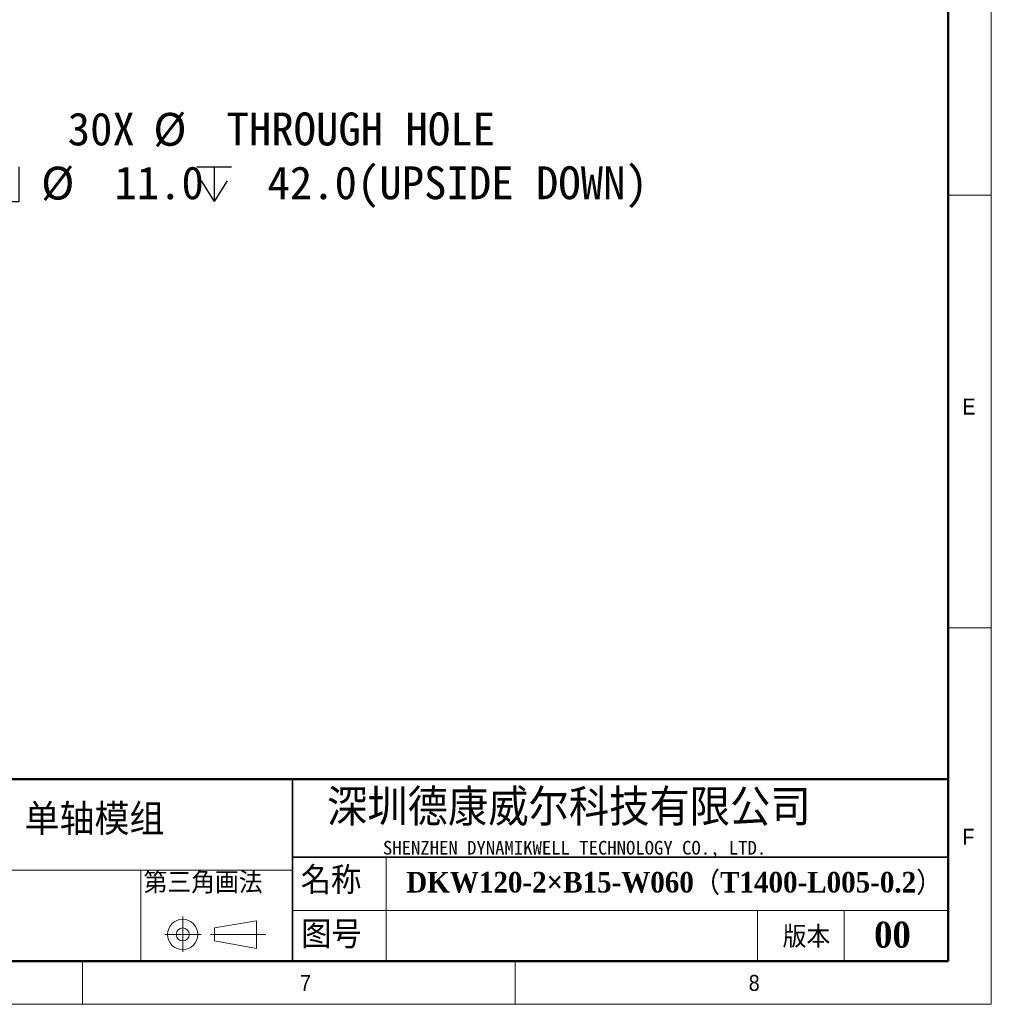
# Model space of a CAD drawing. Header units: millimetres. Extents: x 35 to 2905, y 35 to 2044.
# Tile 6 of 11: x 2119 to 2905, y 35 to 831. Entities that reach past the tile are written whole.
import ezdxf

# ---------------------------------------------------------------- set-up
doc = ezdxf.new("R2010")
doc.units = ezdxf.units.MM
doc.header["$LTSCALE"] = 7
doc.layers.add('DIMNS', color=7, linetype='Continuous')
doc.layers.add('黑色实线', color=7, linetype='Continuous')
doc.styles.add('SLDTEXTSTYLE1', font='Gothic.ttf', dxfattribs={"width": 0.913})
doc.styles.add('SLDTEXTSTYLE2', font='timesbd.ttf', dxfattribs={"width": 0.933})
doc.styles.add('SLDTEXTSTYLE4', font='txt', dxfattribs={"bigfont": 'bigfont'})
doc.styles.add('SLDTEXTSTYLE5', font='txt', dxfattribs={"bigfont": 'bigfont'})
doc.styles.add('SLDTEXTSTYLE6', font='txt')
doc.styles.add('SLDTEXTSTYLE7', font='timesbd.ttf', dxfattribs={"width": 0.933, "bigfont": 'bigfont'})
doc.styles.add('SLDTEXTSTYLE8', font='txt')
doc.dimstyles.new('SLDDIMSTYLE4', dxfattribs={"dimtxt": 26.6, "dimasz": 14, "dimexe": 0, "dimexo": 0.0625, "dimgap": 6.65, "dimtad": 0, "dimtih": 1, "dimtoh": 1, "dimdec": 1, "dimrnd": 1e-09, "dimzin": 4, "dimdsep": 46, "dimtxsty": 'SLDTEXTSTYLE8', "dimsah": 1, "dimcen": 0, "dimadec": 0, "dimazin": 1, "dimtfac": 1, "dimtdec": 1, "dimtofl": 0, "dimtmove": 0, "dimatfit": 3, "dimfxl": 0, "dimfrac": 2, "dimtolj": 1, "dimtzin": 12, "dimarcsym": 0})

# ---------------------------------------------------------------- blocks, each defined once
blk = doc.blocks.new('SW_SYMBOL_HOLE_SPOT')
at = {"layer": '黑色实线', "color": 0}
for p, q in [((0, 6125), (0, 525)), ((11200, 525), (11200, 6125)), ((0, 525), (11200, 525))]:
    blk.add_line(p, q, dxfattribs=at)
blk = doc.blocks.new('SW_SYMBOL_HOLE_DEPTH')
at = {"layer": '黑色实线', "color": 0}
for p, q in [((0, 6125), (5600, 6125)), ((2800, 6125), (2800, 525)), ((700, 3885), (2800, 525)), ((4900, 3885), (2800, 525))]:
    blk.add_line(p, q, dxfattribs=at)
blk = doc.blocks.new('_D_31')
at = {"layer": '黑色实线'}
for p, q in [((1988.33, 649.85), (2029.49, 721.14)), ((2029.49, 721.14), (2051.93, 721.14))]:
    blk.add_line(p, q, dxfattribs=at)
blk.add_solid([(1988.33, 649.85), (1997.15, 660.93), (1993.52, 663.03)], dxfattribs=at)
at = {"layer": '黑色实线', "xscale": 0.004985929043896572, "yscale": 0.004985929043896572, "zscale": 0.004985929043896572}
for name, p in [('SW_SYMBOL_HOLE_SPOT', (2063.05, 681.77)), ('SW_SYMBOL_HOLE_DEPTH', (2262.59, 681.77))]:
    blk.add_blockref(name, p, dxfattribs=at)
at = {"layer": '黑色实线', "char_height": 26.6, "attachment_point": 1, "style": 'SLDTEXTSTYLE8'}
for s, insert in [('30X ', (2158.06, 756.3)), ('%%c', (2227.29, 756.04)), (' THROUGH HOLE', (2268.39, 756.3)), ('%%c', (2136.59, 712.52)), (' 11.0 ', (2177.69, 712.78)), (' 42.0(UPSIDE DOWN)', (2301.52, 712.78))]:
    blk.add_mtext(s, dxfattribs=dict(at, insert=insert))

msp = doc.modelspace()

# ---------------------------------------------------------------- linework, layer by layer
at = {"color": 7, "linetype": 'Continuous', "lineweight": 18}
for p, q in [((2905, 35), (2905, 2044)), ((2870, 2009), (2870, 70)), ((2870, 689.5), (2905, 689.5)), ((2870, 339.5), (2905, 339.5)), ((2415.6473812, 154), (2415.6473812, 70)), ((1926.2913786, 143.5), (2339.7556851, 143.5)), ((2217.0956224, 143.5), (2217.0956224, 70)), ((2251.0573589, 106.0396721), (2251.0573589, 77.4416029)), ((2339.7556851, 110.8803834), (2870, 110.8803834)), ((2716, 110.8803834), (2716, 70)), ((2786, 110.8803834), (2786, 70)), ((2276.6682633, 96.7312329), (2310.6563282, 102.6107947)), ((2276.6682633, 86.2312329), (2276.6682633, 96.7312329)), ((2310.6563282, 102.6107947), (2310.6563282, 80.2227947)), ((2236.4989196, 91.4812329), (2265.9081572, 91.4812329)), ((2273.6351967, 91.4812329), (2318.3628673, 91.4812329)), ((2276.6682633, 86.2312329), (2310.6563282, 80.2227947)), ((70, 70), (2870, 70)), ((861, 70), (2870, 70)), ((2170, 35), (2170, 70)), ((2520, 70), (2520, 35)), ((35, 35), (2905, 35))]:
    msp.add_line(p, q, dxfattribs=at)
at = {"color": 7, "linetype": 'Continuous', "lineweight": 50}
for p, q in [((2870, 2009), (2870, 70)), ((2870, 217), (1281, 217)), ((70, 70), (2870, 70))]:
    msp.add_line(p, q, dxfattribs=at)
at = {"color": 7, "linetype": 'Continuous', "lineweight": 35}
for p, q in [((2339.7556851, 217), (2339.7556851, 70)), ((2339.7556851, 154), (2870, 154))]:
    msp.add_line(p, q, dxfattribs=at)
at = {"color": 7, "linetype": 'Continuous', "lineweight": 18}
for radius in [12.25, 5.25]:
    msp.add_circle((2251.0573589, 91.4812329), radius, dxfattribs=at)

# ---------------------------------------------------------------- texts
at = {"color": 7, "linetype": 'Continuous', "lineweight": 0}
for s, insert, char_height, attachment_point, style in [('E', (2881.6666667, 524.9218569), 12.9645833, 1, 'SLDTEXTSTYLE1'), ('深圳德康威尔科技有限公司', (2367.7808657, 209.0727944), 29.633333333, 1, 'SLDTEXTSTYLE5'), ('{\\fSimSun|b1|i0|c134|p2;单轴模组}', (2123.1648822, 196.5572111), 22.225, 1, 'SLDTEXTSTYLE7'), ('F', (2881.6666667, 176.9545867), 12.9645833, 1, 'SLDTEXTSTYLE1'), ('SHENZHEN DYNAMIKWELL TECHNOLOGY CO., LTD.', (2413.0244772, 167.1776031), 11.1125, 1, 'SLDTEXTSTYLE6'), ('名称', (2346.5643932, 146.3380774), 22.225, 1, 'SLDTEXTSTYLE4'), ('DKW120-2×B15-W060（T1400-L005-0.2）', (2431.8383923, 142.0912778), 16.66875, 1, 'SLDTEXTSTYLE7'), ('图号', (2346.8627796, 102.5238769), 22.225, 1, 'SLDTEXTSTYLE4'), ('版本', (2736.2958947, 98.3145377), 17.5, 1, 'SLDTEXTSTYLE4'), ('00', (2825.0575984, 101.802765), 21, 2, 'SLDTEXTSTYLE2'), ('7', (2346.0197074, 58.7778943), 12.9645833, 1, 'SLDTEXTSTYLE1'), ('8', (2708.8414871, 58.7778943), 12.9645833, 1, 'SLDTEXTSTYLE1')]:
    msp.add_mtext(s, dxfattribs=dict(at, insert=insert, char_height=char_height, attachment_point=attachment_point, style=style))
at = {"layer": 'DIMNS', "color": 7, "insert": (2219.4234672, 142.1287382), "char_height": 17.5, "attachment_point": 1, "style": 'SLDTEXTSTYLE4'}
msp.add_mtext('第三角画法', dxfattribs=at)

# ---------------------------------------------------------------- dimensions: what is measured, and where the dimension line sits
at = {"layer": '黑色实线'}
dim = msp.add_diameter_dim_2p(p1=(1985.0343446, 644.1386331), p2=(1988.3343446, 649.8544008), text='30X %%c THROUGH HOLE\\P{\\fGDT;v}%%c <> {\\fGDT;x} 42.0(UPSIDE DOWN)\\P', dimstyle='SLDDIMSTYLE4', dxfattribs=at)
dim.commit()
dim.dimension.update_dxf_attribs({"geometry": '_D_31', "text_midpoint": (2349.5506151, 721.1368732), "dimtype": 163})

doc.saveas('drawing.dxf')
